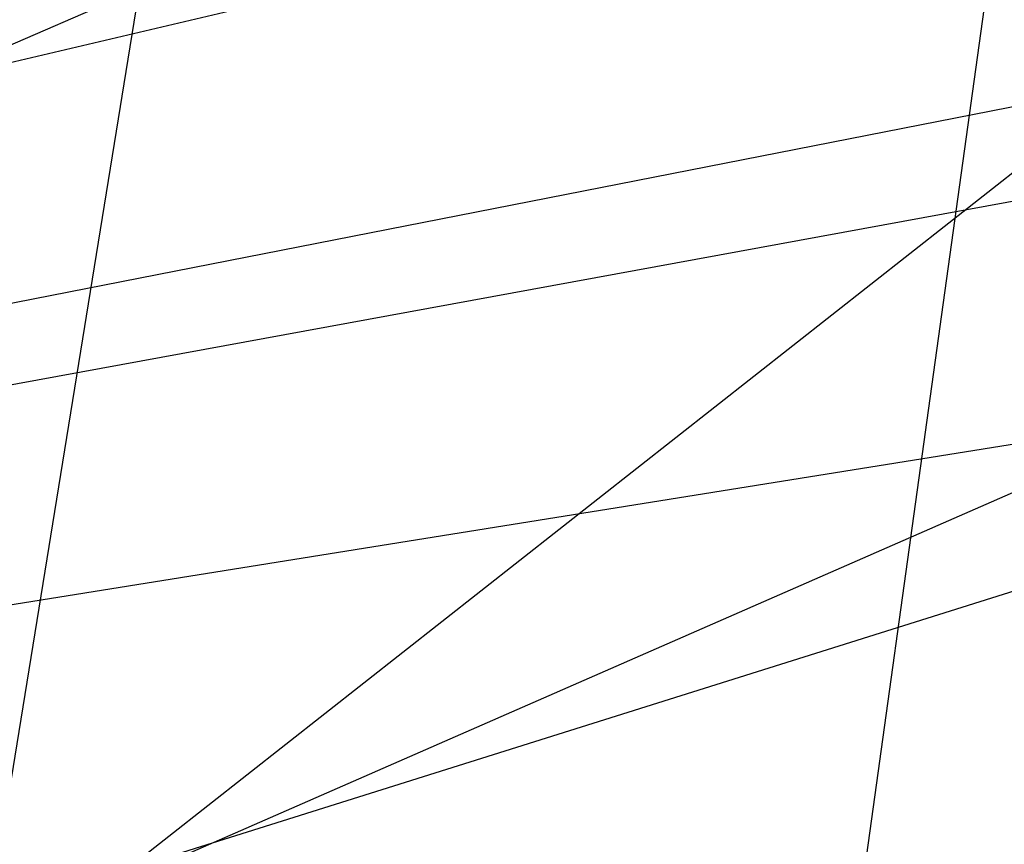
# Model space of a CAD drawing. Extents: x 0 to 901, y 0 to 72.
# Tile 110 of 256: x 448.85964 to 448.86807, y 61.2391 to 61.24616. Entities that reach past the tile are written whole.
import ezdxf

# ---------------------------------------------------------------- set-up
doc = ezdxf.new("R2010")
doc.units = 0
doc.header["$LTSCALE"] = 25.4
doc.layers.get('0').update_dxf_attribs({"color": 13, "linetype": 'CONTINUOUS'})

# ---------------------------------------------------------------- blocks, each defined once
blk = doc.blocks.new('PIN-LED-M-8128_STL')
at = {"color": 0}
for p, q in [((11.0500393, 453.7115784, 58.1043739), (11.1123209, 453.322937, 57.8790245)), ((11.0500393, 453.7115784, 58.1043739), (11.1123209, 453.322937, 57.8790245)), ((11.1116838, 453.3226624, 64.1789856), (11.0412302, 453.7071838, 64.4037018)), ((11.1116838, 453.3226624, 64.1789856), (11.0412302, 453.7071838, 64.4037018)), ((11.0366411, 453.7049255, 60.9033546), (11.1116772, 453.3226624, 60.6789856)), ((11.0366411, 453.7049255, 60.9033546), (11.1116772, 453.3226624, 60.6789856)), ((11.1116762, 453.3226624, 63.4789848), (11.0231543, 453.6983948, 63.7023277)), ((11.1116762, 453.3226624, 63.4789848), (11.0231543, 453.6983948, 63.7023277)), ((11.1216812, 453.3269653, 5.1863971), (11.0073242, 453.690918, 4.9704819)), ((11.1216812, 453.3269653, 5.1863971), (11.0073242, 453.690918, 4.9704819)), ((11.1389551, 453.3345642, 2.3874702), (10.8955212, 453.644104, 2.1619771)), ((11.1389551, 453.3345642, 2.3874702), (10.8955212, 453.644104, 2.1619771)), ((11.1268606, 453.3292236, 2.4742181), (11.0509119, 453.5027771, 2.5835931)), ((11.1268606, 453.3292236, 2.4742181), (11.0509119, 453.5027771, 2.5835931)), ((11.045002, 453.5001831, 58.382637), (11.1203156, 453.326355, 58.492012)), ((11.045002, 453.5001831, 58.382637), (11.1203156, 453.326355, 58.492012)), ((10.7981644, 453.4253235, 64.534111), (69.8036728, 445.2271118, 63.0125999)), ((10.7981644, 453.4253235, 64.534111), (69.8036728, 445.2271118, 63.0125999)), ((61.3250923, 445.2271118, 2.1449811), (10.7975769, 453.4251709, 0.6234739)), ((61.3250923, 445.2271118, 2.1449811), (10.7975769, 453.4251709, 0.6234739))]:
    blk.add_line(p, q, dxfattribs=at)
mesh = blk.add_polyface(dxfattribs=at)
corners = [(11.2257013, 453.375824, 61.3859711), (11.1015234, 453.7386169, 61.6083031), (11.0545988, 453.7138672, 61.6047211)]
mesh.append_faces([[corners[k] for k in face] for face in [(0, 1, 2)]], dxfattribs={"color": 0})
mesh = blk.add_polyface(dxfattribs=at)
corners = [(11.3286362, 453.4318542, 61.3923035), (11.1015234, 453.7386169, 61.6083031), (11.2257013, 453.375824, 61.3859711)]
mesh.append_faces([[corners[k] for k in face] for face in [(0, 1, 2)]], dxfattribs={"color": 0})
mesh = blk.add_polyface(dxfattribs=at)
corners = [(11.3373137, 453.4369507, 5.2003994), (11.2307711, 453.3783875, 5.1933126), (11.0586834, 453.7159424, 4.9745626)]
mesh.append_faces([[corners[k] for k in face] for face in [(0, 1, 2)]], dxfattribs={"color": 0})
mesh = blk.add_polyface(dxfattribs=at)
corners = [(11.3316708, 453.4336243, 1.7000154), (11.2249737, 453.3754578, 1.6929367), (11.0383244, 453.7057495, 1.4729311)]
mesh.append_faces([[corners[k] for k in face] for face in [(0, 1, 2)]], dxfattribs={"color": 0})
mesh = blk.add_polyface(dxfattribs=at)
corners = [(11.353756, 453.4467773, 63.406353), (11.1805954, 453.3536987, 63.3957062), (11.0994263, 453.5248718, 63.2863312)]
mesh.append_faces([[corners[k] for k in face] for face in [(0, 1, 2)]], dxfattribs={"color": 0})
mesh = blk.add_polyface(dxfattribs=at)
corners = [(11.1805954, 453.3536987, 63.3957062), (11.1116829, 453.3226624, 63.3914871), (11.0994263, 453.5248718, 63.2863312)]
mesh.append_faces([[corners[k] for k in face] for face in [(0, 1, 2)]], dxfattribs={"color": 0})

msp = doc.modelspace()

# ---------------------------------------------------------------- block references
at = {"color": 250, "rotation": 270}
msp.add_blockref('PIN-LED-M-8128_STL', (-4.5156512, 72.3450928, -0.2648032), dxfattribs=at)

doc.saveas('drawing.dxf')
